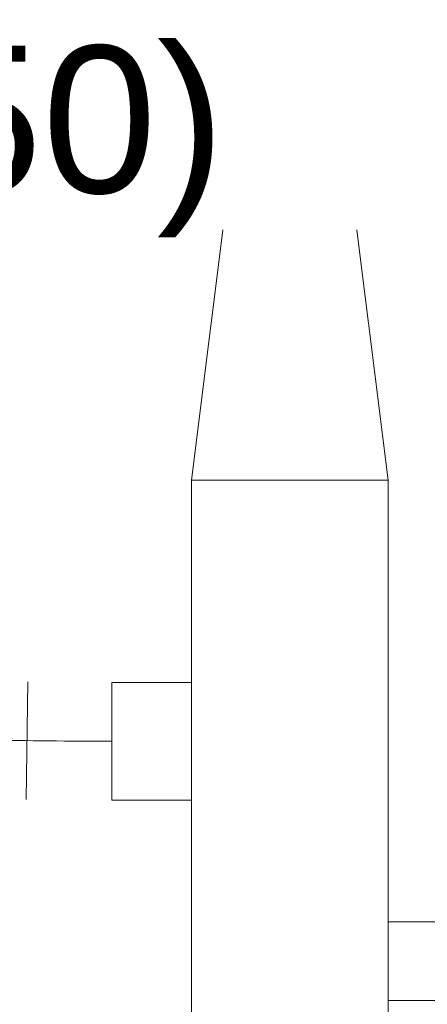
# Model space of a CAD drawing. Header units: metres. Extents: x 2.9 to 42.3, y -72.9 to -49.3.
# Tile 49 of 256: x 9.8 to 10.3, y -65.8 to -64.6. Entities that reach past the tile are written whole.
import ezdxf

# ---------------------------------------------------------------- set-up
doc = ezdxf.new("R2010")
doc.units = ezdxf.units.M
for name, color, linetype, lineweight in [('DUTOS', 7, 'Continuous', 18), ('FLEXIVEIS', 7, 'Continuous', 18), ('M-HVAC-DUCT', 7, 'Continuous', 18), ('M-HVAC-DUCT-CNTR', 7, 'Continuous', 18)]:
    doc.layers.add(name, color=color, linetype=linetype, lineweight=lineweight)
doc.layers.add('M-HVAC-DUCT-IDEN', color=1, linetype='Continuous', lineweight=9, true_color=0xff0000)
doc.styles.add('Arial_1', font='arial.ttf', dxfattribs={"height": 0.1875})

# ---------------------------------------------------------------- blocks, each defined once
blk = doc.blocks.new('M_Rectangular Transition - L - 400 mm _L_-953100-2PAV')
at = {"layer": 'M-HVAC-DUCT', "color": 96, "true_color": 0x008000}
for p, q in [((0, 0.125), (0.4, 0.075)), ((0, -0.125), (0, 0.125)), ((0.4, 0.075), (0.4, -0.075)), ((0.4, -0.075), (0, -0.125))]:
    blk.add_line(p, q, dxfattribs=at)
blk = doc.blocks.new('M_Encaixe de duto redondo - Padrão-V78-2PAV')
at = {"layer": 'M-HVAC-DUCT', "color": 96, "true_color": 0x008000}
for p, q in [((0, 0.05), (0.1016, 0.05)), ((0.1016, 0), (0.1016, 0.05)), ((0.1016, -0.05), (0.1016, 0)), ((0.1016, -0.05), (0, -0.05))]:
    blk.add_line(p, q, dxfattribs=at)
blk = doc.blocks.new('M_Encaixe de duto redondo - Padrão-1074596-2PAV')
at = {"layer": 'M-HVAC-DUCT', "color": 96, "true_color": 0x008000}
for p, q in [((0, 0.075), (0.1016, 0.075)), ((0.1016, 0), (0.1016, 0.075)), ((0.1016, -0.075), (0.1016, 0)), ((0.1016, -0.075), (0, -0.075))]:
    blk.add_line(p, q, dxfattribs=at)

msp = doc.modelspace()

# ---------------------------------------------------------------- linework, layer by layer
at = {"layer": 'DUTOS', "color": 96, "true_color": 0x008000}
for p, q in [((10.0675, -59.6926), (10.0675, -64.7498)), ((10.2175, -59.6926), (10.2175, -64.7498)), ((10.2175, -64.7498), (10.0675, -64.7498)), ((10.0175, -65.1498), (10.2675, -65.1498)), ((10.0175, -65.1498), (10.0175, -68.3952)), ((10.2675, -65.1498), (10.2675, -68.3952))]:
    msp.add_line(p, q, dxfattribs=at)
at = {"layer": 'FLEXIVEIS', "color": 3, "true_color": 0x00ff00}
msp.add_line((9.809, -65.4067), (9.8067, -65.5567), dxfattribs=at)
at = {"layer": 'M-HVAC-DUCT-CNTR', "color": 3, "true_color": 0x00ff00}
msp.add_open_spline([(9.5966, -65.4792), (9.7044, -65.4792), (9.8081, -65.4825), (9.9159, -65.4825)], degree=3, dxfattribs=at)

# ---------------------------------------------------------------- block references
at = {"layer": 'M-HVAC-DUCT', "color": 96, "true_color": 0x008000, "rotation": 90}
msp.add_blockref('M_Rectangular Transition - L - 400 mm _L_-953100-2PAV', (10.1425, -65.1498), dxfattribs=at)
at = {"layer": 'M-HVAC-DUCT', "color": 96, "true_color": 0x008000, "extrusion": (0, 0, -1)}
msp.add_blockref('M_Encaixe de duto redondo - Padrão-1074596-2PAV', (-10.0175, -65.4825), dxfattribs=at)
at = {"layer": 'M-HVAC-DUCT', "color": 96, "true_color": 0x008000, "extrusion": (0, 0, -1), "rotation": 180}
msp.add_blockref('M_Encaixe de duto redondo - Padrão-V78-2PAV', (-10.2675, -65.7627), dxfattribs=at)

# ---------------------------------------------------------------- next in the draw order: texts
at = {"layer": 'M-HVAC-DUCT-IDEN', "color": 7, "insert": (9.4488, -64.5965), "char_height": 0.1875, "width": 0.739557, "attachment_point": 1, "style": 'Arial_1', "bg_fill": 3, "box_fill_scale": 1.25, "bg_fill_color": 256, "bg_fill_true_color": 13158600, "bg_fill_transparency": 0}
msp.add_mtext('(250)', dxfattribs=at)

doc.saveas('drawing.dxf')
